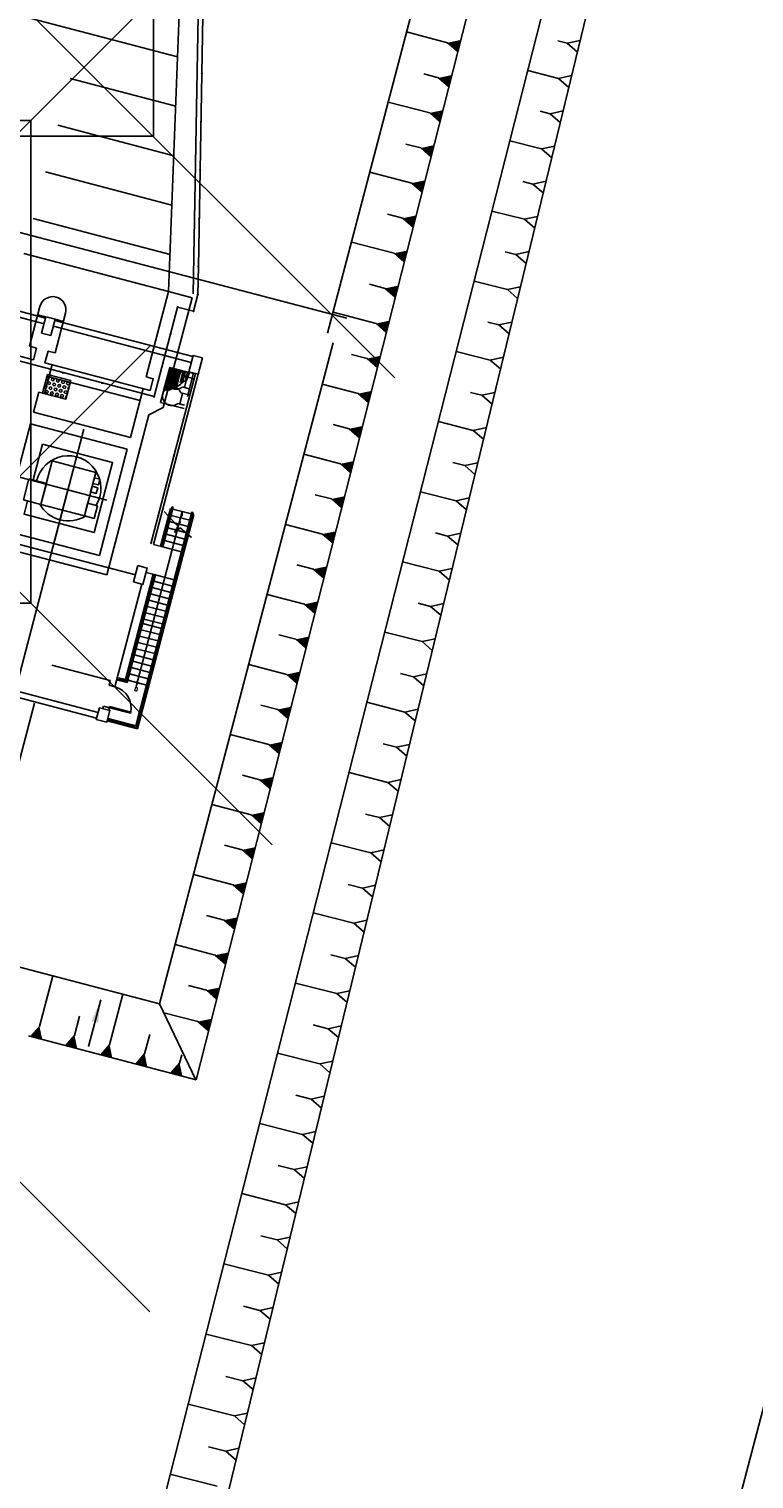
# Model space of a CAD drawing. Extents: x 312047 to 329088, y 8928324 to 8953812.
# Tile 95 of 125: x 319104 to 319134, y 8947034 to 8947094. Entities that reach past the tile are written whole.
import ezdxf

# ---------------------------------------------------------------- set-up
doc = ezdxf.new("R2010")
doc.units = 0
doc.header["$LTSCALE"] = 200
doc.header["$MEASUREMENT"] = 0
doc.header["$PDMODE"] = 67
doc.header["$PDSIZE"] = 20
for name, pattern in [('CLINE', [3, 2.5, -0.25, 0, -0.25]), ('DASHED', [0.75, 0.5, -0.25]), ('HIDDEN', [0.75, 0.5, -0.25]), ('PHANTOM', [2.5, 1.25, -0.25, 0.25, -0.25, 0.25, -0.25])]:
    doc.linetypes.add(name, pattern=pattern)
doc.layers.get('0').update_dxf_attribs({"linetype": 'CONTINUOUS'})
for name, color, linetype in [('$PLN', 7, 'CONTINUOUS'), ('DESC', 3, 'CONTINUOUS'), ('ELEV', 1, 'CONTINUOUS'), ('ESQ', 3, 'CONTINUOUS'), ('ESTRADA', 34, 'CONTINUOUS'), ('HID', 3, 'CONTINUOUS'), ('JC1', 3, 'CONTINUOUS'), ('LIMIT_FX_DOM', 180, 'PHANTOM'), ('MAL', 13, 'CONTINUOUS'), ('MCCAB', 2, 'CONTINUOUS'), ('MCCAB04', 10, 'CONTINUOUS'), ('MCCABT', 2, 'HIDDEN'), ('MEEQX', 8, 'CLINE'), ('MEQ', 15, 'CONTINUOUS'), ('MEQFUT', 8, 'DASHED'), ('MEQX', 15, 'CLINE'), ('MGC', 5, 'PHANTOM'), ('PAR', 5, 'CONTINUOUS'), ('PIS', 2, 'CONTINUOUS'), ('PNTS', 2, 'CONTINUOUS'), ('SIM', 7, 'CONTINUOUS'), ('TALUDES', 7, 'CONTINUOUS'), ('TIC-GERAL', 2, 'CONTINUOUS'), ('TXT02', 7, 'CONTINUOUS')]:
    doc.layers.add(name, color=color, linetype=linetype)
doc.styles.add('60CL', font='SIMPLEX', dxfattribs={"height": 1.5, "bigfont": 'SIMP'})
doc.styles.add('S6', font='SIMPLEX', dxfattribs={"height": 0.003229})

# ---------------------------------------------------------------- blocks, each defined once
blk = doc.blocks.new('POINT')
blk.add_point((0, 0))
at = {"layer": 'DESC', "style": 'S6'}
blk.add_attdef('DESC', (0.119, -0.17), '', height=0.0833, dxfattribs=at)
at = {"layer": 'ELEV', "style": 'S6'}
blk.add_attdef('ELEV', (0.119, -0.04), '', height=0.0833, dxfattribs=at)
at = {"layer": 'PNTS', "style": 'S6'}
blk.add_attdef('POINT', (0.119, 0.085), '', height=0.0833, dxfattribs=at)
blk = doc.blocks.new('*X53')
at = {"color": 0}
for p, q in [((52010, 95389), (52019, 95404)), ((52031, 95209), (52010, 95245)), ((52010, 95172), (52031, 95209)), ((52031, 94992), (52010, 95028)), ((52010, 94956), (52031, 94992)), ((52094, 95317), (52125, 95371)), ((52125, 95263), (52094, 95317)), ((52094, 95100), (52125, 95155)), ((52125, 95046), (52094, 95100)), ((52094, 94884), (52125, 94938)), ((52125, 95371), (52187, 95371)), ((52125, 95263), (52187, 95263)), ((52125, 95155), (52187, 95155)), ((52125, 95046), (52187, 95046)), ((52125, 94938), (52187, 94938)), ((52187, 95263), (52219, 95317)), ((52187, 95046), (52219, 95100)), ((52219, 95317), (52187, 95371)), ((52219, 95100), (52187, 95155)), ((52219, 94884), (52187, 94938)), ((52281, 95209), (52312, 95263)), ((52312, 95155), (52281, 95209)), ((52281, 94992), (52312, 95046)), ((52312, 94938), (52281, 94992)), ((52312, 95371), (52293, 95404)), ((52312, 95371), (52375, 95371)), ((52312, 95263), (52375, 95263)), ((52312, 95155), (52375, 95155)), ((52312, 95046), (52375, 95046)), ((52312, 94938), (52375, 94938)), ((52375, 95371), (52394, 95404)), ((52406, 95209), (52375, 95263)), ((52375, 95155), (52406, 95209)), ((52406, 94992), (52375, 95046)), ((52375, 94938), (52406, 94992)), ((52469, 95317), (52500, 95371)), ((52500, 95263), (52469, 95317)), ((52469, 95100), (52500, 95155)), ((52500, 95046), (52469, 95100)), ((52469, 94884), (52500, 94938)), ((52500, 95371), (52562, 95371)), ((52500, 95263), (52562, 95263)), ((52500, 95155), (52562, 95155)), ((52500, 95046), (52562, 95046)), ((52500, 94938), (52562, 94938)), ((52562, 95263), (52594, 95317)), ((52562, 95046), (52594, 95100)), ((52594, 95317), (52562, 95371)), ((52594, 95100), (52562, 95155)), ((52594, 94884), (52562, 94938)), ((52656, 95209), (52687, 95263)), ((52687, 95155), (52656, 95209)), ((52656, 94992), (52687, 95046)), ((52687, 94938), (52656, 94992)), ((52687, 95371), (52668, 95404)), ((52687, 95371), (52750, 95371)), ((52687, 95263), (52750, 95263)), ((52687, 95155), (52750, 95155)), ((52687, 95046), (52750, 95046)), ((52687, 94938), (52750, 94938)), ((52750, 95371), (52769, 95404)), ((52781, 95209), (52750, 95263)), ((52750, 95155), (52781, 95209)), ((52781, 94992), (52750, 95046)), ((52750, 94938), (52781, 94992)), ((52031, 94776), (52010, 94812)), ((52010, 94739), (52031, 94776)), ((52031, 94559), (52010, 94595)), ((52010, 94523), (52031, 94559)), ((52125, 94830), (52094, 94884)), ((52094, 94667), (52125, 94722)), ((52125, 94613), (52094, 94667)), ((52094, 94451), (52125, 94505)), ((52121, 94404), (52094, 94451)), ((52125, 94830), (52187, 94830)), ((52125, 94722), (52187, 94722)), ((52125, 94613), (52187, 94613)), ((52125, 94505), (52187, 94505)), ((52187, 94830), (52219, 94884)), ((52187, 94613), (52219, 94667)), ((52219, 94667), (52187, 94722)), ((52219, 94451), (52187, 94505)), ((52192, 94404), (52219, 94451)), ((52281, 94776), (52312, 94830)), ((52312, 94722), (52281, 94776)), ((52281, 94559), (52312, 94613)), ((52312, 94505), (52281, 94559)), ((52312, 94830), (52375, 94830)), ((52312, 94722), (52375, 94722)), ((52312, 94613), (52375, 94613)), ((52312, 94505), (52375, 94505)), ((52406, 94776), (52375, 94830)), ((52375, 94722), (52406, 94776)), ((52406, 94559), (52375, 94613)), ((52375, 94505), (52406, 94559)), ((52500, 94830), (52469, 94884)), ((52469, 94667), (52500, 94722)), ((52500, 94613), (52469, 94667)), ((52469, 94451), (52500, 94505)), ((52496, 94404), (52469, 94451)), ((52500, 94830), (52562, 94830)), ((52500, 94722), (52562, 94722)), ((52500, 94613), (52562, 94613)), ((52500, 94505), (52562, 94505)), ((52562, 94830), (52594, 94884)), ((52562, 94613), (52594, 94667)), ((52594, 94667), (52562, 94722)), ((52594, 94451), (52562, 94505)), ((52567, 94404), (52594, 94451)), ((52656, 94776), (52687, 94830)), ((52687, 94722), (52656, 94776)), ((52656, 94559), (52687, 94613)), ((52687, 94505), (52656, 94559)), ((52687, 94830), (52750, 94830)), ((52687, 94722), (52750, 94722)), ((52687, 94613), (52750, 94613)), ((52687, 94505), (52750, 94505)), ((52781, 94776), (52750, 94830)), ((52750, 94722), (52781, 94776)), ((52781, 94559), (52750, 94613)), ((52750, 94505), (52781, 94559))]:
    blk.add_line(p, q, dxfattribs=at)
blk = doc.blocks.new('*X54')
at = {"color": 0}
for p, q in [((46117, 129844), (46337, 129844)), ((46117, 129797), (46397, 129797)), ((46117, 129750), (46457, 129750)), ((46125, 128926), (46125, 129873)), ((46312, 128926), (46312, 129855)), ((46117, 129703), (46518, 129703)), ((46117, 129656), (46574, 129656)), ((46117, 129609), (46623, 129609)), ((46117, 129562), (46672, 129562)), ((46117, 129516), (46721, 129516)), ((46117, 129469), (46755, 129469)), ((46117, 129422), (46783, 129422)), ((46117, 129375), (46811, 129375)), ((46117, 129328), (46854, 129328)), ((46117, 129281), (46926, 129281)), ((46117, 129234), (46936, 129234)), ((46117, 129188), (46940, 129188)), ((46117, 129141), (46945, 129141)), ((46500, 128926), (46500, 129717)), ((46688, 128926), (46688, 129547)), ((46875, 128926), (46875, 129315)), ((46117, 129094), (46949, 129094)), ((46117, 129047), (46953, 129047)), ((46117, 129000), (46957, 129000)), ((46117, 128953), (46961, 128953))]:
    blk.add_line(p, q, dxfattribs=at)
blk = doc.blocks.new('DIMBLK')
at = {"linetype": 'Continuous'}
blk.add_solid([(0, 0), (-1.262, -0.183), (-1.262, 0.19)], dxfattribs=at)
blk = doc.blocks.new('SETA')
blk.add_line((0, -0.527), (0, 0.473))
at = {"color": 2, "xscale": 0.375, "yscale": 0.375, "zscale": 0.375, "rotation": 90}
blk.add_blockref('DIMBLK', (0, 0.473), dxfattribs=at)

msp = doc.modelspace()

# ---------------------------------------------------------------- linework, layer by layer
at = {"layer": '$PLN', "color": 2}
for p, q in [((319108.874, 8947030.432), (319128.506, 8947107.583)), ((319110.823, 8947050.259), (319125.397, 8947107.531)), ((319111.116, 8947105.797), (319110.699, 8947082.818)), ((319109.69, 8947082.91), (319110.657, 8947082.656)), ((319104.999, 8947081.763), (319104.27, 8947081.954)), ((319104.995, 8947081.764), (319105.329, 8947081.676)), ((319078.11, 8947078.788), (319107.128, 8947071.176)), ((319101.989, 8947055.329), (319109.316, 8947053.407)), ((319110.816, 8947050.261), (319109.316, 8947053.407)), ((319103.888, 8947052.078), (319110.823, 8947050.259))]:
    msp.add_line(p, q, dxfattribs=at)
at = {"layer": '$PLN', "color": 2, "linetype": 'Continuous'}
for p, q in [((319123.169, 8947107.494), (319116.267, 8947081.184)), ((319116.499, 8947080.788), (319109.316, 8947053.407))]:
    msp.add_line(p, q, dxfattribs=at)
at = {"layer": '$PLN', "color": 2}
msp.add_lwpolyline([(319130.195, 8947107.621), (319112.185, 8947033.28), (319110.712, 8947027.562)], dxfattribs=at)
at = {"layer": 'ESQ', "color": 2}
for p, q in [((319107.235, 8947065.67), (319107.247, 8947065.719)), ((319107.235, 8947065.67), (319108.105, 8947065.442)), ((319107.247, 8947065.719), (319108.118, 8947065.49)), ((319108.105, 8947065.442), (319108.118, 8947065.49))]:
    msp.add_line(p, q, dxfattribs=at)
msp.add_arc((319107.235, 8947065.67), 0.9, 345.30034, 75.30034, dxfattribs=at)
at = {"layer": 'HID', "color": 2}
for p, q in [((319104.872, 8947075.897), (319104.399, 8947074.096)), ((319106.672, 8947075.424), (319104.872, 8947075.897)), ((319106.672, 8947075.424), (319106.2, 8947073.624)), ((319106.2, 8947073.624), (319104.399, 8947074.096))]:
    msp.add_line(p, q, dxfattribs=at)
for points in [[(319104.465, 8947076.592), (319107.367, 8947075.831), (319106.606, 8947072.929), (319103.704, 8947073.69), (319103.849, 8947074.241)], [(319104.077, 8947075.111), (319104.465, 8947076.592)]]:
    msp.add_lwpolyline(points, dxfattribs=at)
for points in [[(319103.902, 8947075.157), (319104.628, 8947074.967), (319104.399, 8947074.096), (319103.674, 8947074.287)], [(319106.551, 8947074.963), (319106.612, 8947075.197), (319106.847, 8947075.135), (319106.786, 8947074.902)], [(319106.459, 8947074.613), (319106.52, 8947074.846), (319106.755, 8947074.785), (319106.694, 8947074.551)], [(319106.2, 8947073.624), (319106.336, 8947074.146), (319106.742, 8947074.039), (319106.605, 8947073.518)]]:
    msp.add_lwpolyline(points, close=True, dxfattribs=at)
for start, end in [(328.43772, 166.60381), (208.89698, 301.70371)]:
    msp.add_arc((319105.536, 8947074.76), 1.35, start, end, dxfattribs=at)
at = {"layer": 'JC1', "color": 2}
for p, q in [((319104.358, 8947082.293), (319103.927, 8947080.648)), ((319105.422, 8947082.013), (319104.991, 8947080.369))]:
    msp.add_line(p, q, dxfattribs=at)
for points in [[(319103.927, 8947080.648), (319104.217, 8947080.572), (319104.09, 8947080.088), (319102.635, 8947080.47)], [(319108.763, 8947079.379), (319109.054, 8947079.303), (319108.927, 8947078.82), (319104.57, 8947079.963), (319104.697, 8947080.446)], [(319104.697, 8947080.446), (319104.987, 8947080.37)]]:
    msp.add_lwpolyline(points, dxfattribs=at)
msp.add_arc((319104.89, 8947082.153), 0.55, 345.30034, 165.30034, dxfattribs=at)
at = {"layer": 'LIMIT_FX_DOM'}
msp.add_line((319115.431, 8946964.723), (319217.529, 8947353.904), dxfattribs=at)
at = {"layer": 'MAL', "color": 2}
for p, q in [((319103.094, 8947082.211), (319104.595, 8947081.817)), ((319103.031, 8947081.969), (319104.532, 8947081.575)), ((319104.982, 8947081.715), (319110.689, 8947080.218)), ((319104.919, 8947081.474), (319110.626, 8947079.976)), ((319108.579, 8947070.795), (319107.463, 8947066.541)), ((319107.272, 8947066.798), (319104.854, 8947067.432)), ((319106.708, 8947065.24), (319101.098, 8947066.712)), ((319106.772, 8947065.482), (319101.161, 8947066.953)), ((319107.463, 8947066.541), (319107.221, 8947066.604)), ((319106.993, 8947065.734), (319106.967, 8947065.637)), ((319107.235, 8947065.67), (319106.993, 8947065.734)), ((319107.235, 8947065.67), (319107.209, 8947065.574)), ((319107.235, 8947065.67), (319107.209, 8947065.574))]:
    msp.add_line(p, q, dxfattribs=at)
at = {"layer": 'MAL', "color": 2, "linetype": 'Continuous'}
for p, q in [((319107.272, 8947066.798), (319107.221, 8947066.604)), ((319107.552, 8947066.879), (319107.463, 8947066.541)), ((319106.993, 8947065.734), (319106.967, 8947065.637)), ((319107.235, 8947065.67), (319107.209, 8947065.574))]:
    msp.add_line(p, q, dxfattribs=at)
at = {"layer": 'MAL', "color": 2}
msp.add_lwpolyline([(319108.317, 8947071.174), (319102.61, 8947072.671)], dxfattribs=at)
at = {"layer": 'MCCAB', "color": 2}
msp.add_line((319110.911, 8947079.488), (319109.062, 8947072.438), dxfattribs=at)
at = {"layer": 'MCCAB04', "color": 2}
for points in [[(319104.817, 8947081.087), (319104.995, 8947081.764), (319104.608, 8947081.865), (319104.43, 8947081.188)], [(319110.911, 8947079.488), (319111.089, 8947080.165), (319110.702, 8947080.267), (319110.524, 8947079.589)], [(319108.418, 8947071.562), (319108.241, 8947070.885), (319108.627, 8947070.783), (319108.805, 8947071.46)], [(319106.822, 8947065.675), (319106.695, 8947065.191), (319107.131, 8947065.077), (319107.258, 8947065.561)]]:
    msp.add_lwpolyline(points, close=True, dxfattribs=at)
at = {"layer": 'MCCABT', "color": 2}
for p, q in [((319104.864, 8947079.885), (319104.549, 8947078.686)), ((319104.864, 8947079.885), (319104.732, 8947079.384)), ((319104.732, 8947079.384), (319108.507, 8947078.393)), ((319104.089, 8947077.918), (319104.308, 8947078.749)), ((319104.549, 8947078.686), (319104.308, 8947078.749)), ((319108.636, 8947078.896), (319108.104, 8947076.865)), ((319109.465, 8947078.114), (319108.866, 8947077.802)), ((319103.963, 8947077.434), (319102.808, 8947073.033)), ((319103.963, 8947077.434), (319107.977, 8947076.381)), ((319104.089, 8947077.918), (319108.104, 8947076.865)), ((319108.866, 8947077.802), (319107.128, 8947071.176)), ((319107.977, 8947076.381), (319106.822, 8947071.98)), ((319106.822, 8947071.98), (319102.808, 8947073.033))]:
    msp.add_line(p, q, dxfattribs=at)
at = {"layer": 'MEEQX', "color": 2}
for p, q in [((319107.126, 8947074.278), (319079.707, 8947081.471)), ((319106.177, 8947077.206), (319104.962, 8947072.572)), ((319105.536, 8947074.76), (319099.235, 8947050.743))]:
    msp.add_line(p, q, dxfattribs=at)
at = {"layer": 'MEQ', "color": 2}
for p, q in [((319109.355, 8947078.32), (319109.736, 8947079.771)), ((319109.736, 8947079.771), (319110.712, 8947079.515)), ((319110.458, 8947079.375), (319110.344, 8947078.939)), ((319110.718, 8947079.539), (319110.464, 8947078.572)), ((319110.718, 8947079.539), (319110.464, 8947078.572)), ((319110.27, 8947078.695), (319110.156, 8947078.26)), ((319109.355, 8947078.32), (319110.331, 8947078.064))]:
    msp.add_line(p, q, dxfattribs=at)
at = {"layer": 'MEQFUT', "color": 2}
msp.add_line((319104.132, 8947065.864), (319101.3, 8947055.068), dxfattribs=at)
at = {"layer": 'MEQX', "color": 2}
for p, q in [((319110.38, 8947079.395), (319110.652, 8947079.324)), ((319109.571, 8947078.515), (319109.642, 8947078.787)), ((319110.191, 8947078.716), (319110.464, 8947078.645)), ((319110.265, 8947078.96), (319110.538, 8947078.889)), ((319110.077, 8947078.281), (319110.349, 8947078.209))]:
    msp.add_line(p, q, dxfattribs=at)
msp.add_lwpolyline([(319109.736, 8947079.771), (319110.554, 8947079.556), (319110.435, 8947079.224), (319110.318, 8947079.186), (319110.187, 8947079.057), (319109.967, 8947078.935), (319109.7, 8947078.821), (319109.558, 8947078.842), (319109.495, 8947078.854)], close=True, dxfattribs=at)
for centre in [(319110.014, 8947079.259), (319109.826, 8947078.579)]:
    msp.add_arc(centre, 0.39, 20.53476, 310.06593, dxfattribs=at)
at = {"layer": 'MGC', "color": 2}
for p, q in [((319110.92, 8947083.932), (319111.319, 8947105.951)), ((319110.899, 8947082.791), (319110.92, 8947083.932)), ((319110.717, 8947082.098), (319110.899, 8947082.791)), ((319110.06, 8947082.27), (319109.09, 8947078.572)), ((319110.06, 8947082.27), (319110.717, 8947082.098)), ((319109.09, 8947078.572), (319102.584, 8947080.279)), ((319110.806, 8947079.516), (319108.954, 8947072.457))]:
    msp.add_line(p, q, dxfattribs=at)
at = {"layer": 'MGC', "color": 2, "const_width": 0.0445}
for points in [[(319111.043, 8947091.959, 1), (319111.087, 8947091.947, 1)], [(319111.007, 8947089.959, 1), (319111.051, 8947089.947, 1)], [(319110.971, 8947087.959, 1), (319111.015, 8947087.948, 1)], [(319110.934, 8947085.96, 1), (319110.978, 8947085.948, 1)], [(319110.898, 8947083.96, 1), (319110.942, 8947083.948, 1)], [(319110.877, 8947082.797, 1), (319110.921, 8947082.785, 1)], [(319110.038, 8947082.276, 1), (319110.082, 8947082.264, 1)], [(319110.695, 8947082.103, 1), (319110.739, 8947082.092, 1)], [(319109.746, 8947081.164, 1), (319109.79, 8947081.153, 1)], [(319109.43, 8947079.956, 1), (319109.474, 8947079.945, 1)], [(319105.29, 8947079.553, 1), (319105.334, 8947079.541, 1)], [(319106.914, 8947079.127, 1), (319106.958, 8947079.115, 1)], [(319110.703, 8947079.302, 1), (319110.747, 8947079.29, 1)], [(319109.064, 8947078.563, 1), (319109.108, 8947078.551, 1)], [(319110.278, 8947077.607, 1), (319110.322, 8947077.595, 1)], [(319109.891, 8947076.129, 1), (319109.935, 8947076.117, 1)], [(319109.567, 8947074.896, 1), (319109.611, 8947074.885, 1)], [(319109.235, 8947073.628, 1), (319109.279, 8947073.617, 1)], [(319108.946, 8947072.529, 1), (319108.99, 8947072.517, 1)]]:
    msp.add_lwpolyline(points, format="xyb", close=True, dxfattribs=at)
at = {"layer": 'MGC', "color": 2}
msp.add_lwpolyline([(319104.675, 8947079.48), (319105.642, 8947079.226), (319105.439, 8947078.453), (319104.472, 8947078.706)], close=True, dxfattribs=at)
at = {"layer": 'PAR', "color": 2, "linetype": 'Continuous'}
msp.add_line((319107.235, 8947065.67), (319107.209, 8947065.574), dxfattribs=at)
at = {"layer": 'PIS', "color": 2}
for p, q in [((319110.563, 8947105.942), (319109.69, 8947082.91)), ((319110.058, 8947092.635), (319086.188, 8947098.897)), ((319109.981, 8947090.587), (319105.61, 8947091.734)), ((319109.903, 8947088.54), (319105.099, 8947089.8)), ((319109.825, 8947086.493), (319104.588, 8947087.867)), ((319109.748, 8947084.445), (319104.078, 8947085.933)), ((319109.69, 8947082.91), (319103.695, 8947084.483)), ((319109.69, 8947082.91), (319108.763, 8947079.379)), ((319110.657, 8947082.656), (319109.465, 8947078.114)), ((319109.414, 8947081.861), (319108.763, 8947079.379)), ((319109.352, 8947072.362), (319109.763, 8947073.929)), ((319109.811, 8947073.916), (319109.763, 8947073.929)), ((319109.811, 8947073.916), (319109.763, 8947073.929)), ((319110.634, 8947073.701), (319109.86, 8947073.904)), ((319109.674, 8947073.394), (319109.626, 8947073.407)), ((319109.743, 8947073.655), (319109.694, 8947073.668)), ((319110.497, 8947073.178), (319109.723, 8947073.381)), ((319110.565, 8947073.439), (319109.791, 8947073.642)), ((319109.809, 8947070.164), (319110.73, 8947073.675)), ((319110.593, 8947073.153), (319110.545, 8947073.166)), ((319110.662, 8947073.414), (319110.613, 8947073.427)), ((319110.73, 8947073.675), (319110.682, 8947073.688)), ((319110.73, 8947073.675), (319110.682, 8947073.688)), ((319109.469, 8947072.611), (319109.42, 8947072.623)), ((319109.537, 8947072.872), (319109.489, 8947072.884)), ((319110.291, 8947072.395), (319109.517, 8947072.598)), ((319109.606, 8947073.133), (319109.557, 8947073.146)), ((319110.359, 8947072.656), (319109.586, 8947072.859)), ((319110.428, 8947072.917), (319109.654, 8947073.12)), ((319110.456, 8947072.631), (319110.408, 8947072.643)), ((319110.525, 8947072.892), (319110.476, 8947072.904)), ((319109.4, 8947072.349), (319109.062, 8947072.438)), ((319110.222, 8947072.134), (319109.4, 8947072.349)), ((319110.319, 8947072.108), (319110.271, 8947072.121)), ((319110.388, 8947072.369), (319110.339, 8947072.382)), ((319109.096, 8947071.189), (319108.757, 8947071.277)), ((319108.842, 8947070.418), (319109.047, 8947071.201)), ((319109.027, 8947070.927), (319108.979, 8947070.94)), ((319109.849, 8947070.712), (319109.076, 8947070.915)), ((319109.918, 8947070.973), (319109.096, 8947071.189)), ((319110.015, 8947070.948), (319109.966, 8947070.96)), ((319107.903, 8947066.839), (319108.842, 8947070.418)), ((319108.401, 8947064.796), (319109.809, 8947070.164)), ((319108.822, 8947070.144), (319108.773, 8947070.157)), ((319108.822, 8947070.144), (319108.773, 8947070.157)), ((319108.89, 8947070.405), (319108.842, 8947070.418)), ((319108.959, 8947070.666), (319108.91, 8947070.679)), ((319109.712, 8947070.189), (319108.939, 8947070.392)), ((319109.781, 8947070.451), (319109.007, 8947070.654)), ((319109.809, 8947070.164), (319109.761, 8947070.177)), ((319109.878, 8947070.425), (319109.829, 8947070.438)), ((319109.946, 8947070.686), (319109.898, 8947070.699)), ((319108.685, 8947069.622), (319108.636, 8947069.634)), ((319108.753, 8947069.883), (319108.705, 8947069.896)), ((319109.507, 8947069.406), (319108.733, 8947069.609)), ((319109.575, 8947069.667), (319108.802, 8947069.87)), ((319109.644, 8947069.928), (319108.87, 8947070.131)), ((319109.672, 8947069.642), (319109.624, 8947069.654)), ((319109.741, 8947069.903), (319109.692, 8947069.916)), ((319109.741, 8947069.903), (319109.692, 8947069.916)), ((319108.568, 8947069.177), (319108.52, 8947069.189)), ((319108.616, 8947069.361), (319108.568, 8947069.373)), ((319109.39, 8947068.961), (319108.616, 8947069.164)), ((319109.438, 8947069.145), (319108.665, 8947069.348)), ((319109.535, 8947069.119), (319109.487, 8947069.132)), ((319109.604, 8947069.381), (319109.555, 8947069.393)), ((319108.362, 8947068.393), (319108.314, 8947068.406)), ((319108.431, 8947068.654), (319108.383, 8947068.667)), ((319109.185, 8947068.178), (319108.411, 8947068.381)), ((319108.499, 8947068.916), (319108.451, 8947068.928)), ((319109.253, 8947068.439), (319108.479, 8947068.642)), ((319109.322, 8947068.7), (319108.548, 8947068.903)), ((319109.35, 8947068.413), (319109.302, 8947068.426)), ((319109.418, 8947068.674), (319109.37, 8947068.687)), ((319109.487, 8947068.936), (319109.439, 8947068.948)), ((319108.225, 8947067.871), (319108.177, 8947067.884)), ((319108.294, 8947068.132), (319108.246, 8947068.145)), ((319109.048, 8947067.655), (319108.274, 8947067.858)), ((319109.116, 8947067.916), (319108.342, 8947068.119)), ((319109.213, 8947067.891), (319109.164, 8947067.904)), ((319109.281, 8947068.152), (319109.233, 8947068.165)), ((319108.088, 8947067.349), (319108.04, 8947067.361)), ((319108.157, 8947067.61), (319108.109, 8947067.622)), ((319108.911, 8947067.133), (319108.137, 8947067.336)), ((319108.979, 8947067.394), (319108.205, 8947067.597)), ((319109.076, 8947067.369), (319109.027, 8947067.381)), ((319109.144, 8947067.63), (319109.096, 8947067.643)), ((319107.951, 8947066.826), (319107.613, 8947066.915)), ((319107.951, 8947066.826), (319107.806, 8947066.864)), ((319108.02, 8947067.087), (319107.972, 8947067.1)), ((319108.774, 8947066.611), (319108, 8947066.814)), ((319108.842, 8947066.872), (319108.068, 8947067.075)), ((319108.87, 8947066.585), (319108.822, 8947066.598)), ((319108.939, 8947066.846), (319108.89, 8947066.859)), ((319109.007, 8947067.108), (319108.959, 8947067.12)), ((319107.143, 8947065.126), (319108.401, 8947064.796))]:
    msp.add_line(p, q, dxfattribs=at)
at = {"layer": 'SIM', "color": 2}
for p, q in [((319109.4, 8947072.349), (319109.831, 8947073.99)), ((319109.449, 8947072.337), (319109.879, 8947073.978)), ((319109.509, 8947073.796), (319110.032, 8947073.241)), ((319109.687, 8947070.093), (319110.653, 8947073.775)), ((319109.735, 8947070.08), (319110.701, 8947073.762)), ((319109.831, 8947073.99), (319109.879, 8947073.978)), ((319110.653, 8947073.775), (319110.701, 8947073.762)), ((319110.178, 8947073.393), (319109.938, 8947072.93)), ((319110.032, 8947073.241), (319110.178, 8947073.393)), ((319109.938, 8947072.93), (319110.17, 8947073.132)), ((319110.17, 8947073.132), (319110.635, 8947072.724)), ((319108.865, 8947070.308), (319109.096, 8947071.189)), ((319108.913, 8947070.296), (319109.144, 8947071.176)), ((319107.939, 8947066.778), (319108.865, 8947070.308)), ((319107.974, 8947066.717), (319108.913, 8947070.296)), ((319108.329, 8947064.918), (319109.687, 8947070.093)), ((319108.365, 8947064.857), (319109.735, 8947070.08)), ((319107.587, 8947066.818), (319107.974, 8947066.717)), ((319107.6, 8947066.867), (319107.939, 8947066.778)), ((319107.156, 8947065.174), (319108.365, 8947064.857)), ((319107.169, 8947065.222), (319108.329, 8947064.918))]:
    msp.add_line(p, q, dxfattribs=at)
at = {"layer": 'TALUDES'}
for p, q in [((319119.541, 8947093.666), (319121.239, 8947093.22)), ((319121.661, 8947092.85), (319121.239, 8947093.22)), ((319125.799, 8947093.295), (319126.186, 8947093.196)), ((319126.729, 8947093.315), (319126.186, 8947093.196)), ((319126.612, 8947092.829), (319126.186, 8947093.196)), ((319120.257, 8947091.927), (319120.869, 8947091.766)), ((319124.557, 8947092.063), (319125.833, 8947091.738)), ((319126.376, 8947091.857), (319125.833, 8947091.738)), ((319121.291, 8947091.396), (319120.869, 8947091.766)), ((319126.258, 8947091.371), (319125.833, 8947091.738)), ((319118.78, 8947090.764), (319120.5, 8947090.313)), ((319120.921, 8947089.943), (319120.5, 8947090.313)), ((319125.076, 8947090.383), (319125.48, 8947090.281)), ((319126.023, 8947090.399), (319125.48, 8947090.281)), ((319125.905, 8947089.913), (319125.48, 8947090.281)), ((319119.506, 8947089.023), (319120.13, 8947088.859)), ((319120.551, 8947088.489), (319120.13, 8947088.859)), ((319123.817, 8947089.156), (319125.127, 8947088.823)), ((319125.67, 8947088.941), (319125.127, 8947088.823)), ((319125.552, 8947088.455), (319125.127, 8947088.823)), ((319118.019, 8947087.862), (319119.76, 8947087.405)), ((319120.181, 8947087.035), (319119.76, 8947087.405)), ((319124.352, 8947087.472), (319124.773, 8947087.365)), ((319125.317, 8947087.483), (319124.773, 8947087.365)), ((319125.199, 8947086.997), (319124.773, 8947087.365)), ((319118.756, 8947086.118), (319119.39, 8947085.952)), ((319119.812, 8947085.581), (319119.39, 8947085.952)), ((319123.077, 8947086.249), (319124.42, 8947085.907)), ((319124.963, 8947086.025), (319124.42, 8947085.907)), ((319124.846, 8947085.539), (319124.42, 8947085.907)), ((319117.257, 8947084.96), (319119.02, 8947084.498)), ((319119.442, 8947084.128), (319119.02, 8947084.498)), ((319123.629, 8947084.56), (319124.067, 8947084.449)), ((319124.61, 8947084.567), (319124.067, 8947084.449)), ((319124.492, 8947084.081), (319124.067, 8947084.449)), ((319118.005, 8947083.213), (319118.65, 8947083.044)), ((319119.072, 8947082.674), (319118.65, 8947083.044)), ((319122.337, 8947083.341), (319123.714, 8947082.991)), ((319124.257, 8947083.109), (319123.714, 8947082.991)), ((319124.139, 8947082.623), (319123.714, 8947082.991)), ((319116.496, 8947082.058), (319118.28, 8947081.59)), ((319118.702, 8947081.22), (319118.28, 8947081.59)), ((319122.906, 8947081.649), (319123.361, 8947081.533)), ((319123.904, 8947081.651), (319123.361, 8947081.533)), ((319123.786, 8947081.165), (319123.361, 8947081.533)), ((319121.597, 8947080.434), (319123.007, 8947080.075)), ((319117.255, 8947080.309), (319117.91, 8947080.137)), ((319118.332, 8947079.767), (319117.91, 8947080.137)), ((319123.55, 8947080.193), (319123.007, 8947080.075)), ((319123.433, 8947079.707), (319123.007, 8947080.075)), ((319116.049, 8947079.074), (319117.54, 8947078.683)), ((319117.962, 8947078.313), (319117.54, 8947078.683)), ((319122.183, 8947078.737), (319122.654, 8947078.617)), ((319123.197, 8947078.735), (319122.654, 8947078.617)), ((319123.08, 8947078.249), (319122.654, 8947078.617)), ((319116.504, 8947077.404), (319117.17, 8947077.229)), ((319120.858, 8947077.527), (319122.301, 8947077.159)), ((319117.592, 8947076.859), (319117.17, 8947077.229)), ((319122.844, 8947077.278), (319122.301, 8947077.159)), ((319122.726, 8947076.792), (319122.301, 8947077.159)), ((319115.288, 8947076.172), (319116.8, 8947075.776)), ((319117.222, 8947075.405), (319116.8, 8947075.776)), ((319121.46, 8947075.825), (319121.948, 8947075.701)), ((319122.491, 8947075.82), (319121.948, 8947075.701)), ((319122.373, 8947075.334), (319121.948, 8947075.701)), ((319115.754, 8947074.499), (319116.431, 8947074.322)), ((319120.118, 8947074.619), (319121.595, 8947074.243)), ((319122.138, 8947074.362), (319121.595, 8947074.243)), ((319116.852, 8947073.952), (319116.431, 8947074.322)), ((319122.02, 8947073.876), (319121.595, 8947074.243)), ((319114.527, 8947073.27), (319116.061, 8947072.868)), ((319116.482, 8947072.498), (319116.061, 8947072.868)), ((319120.737, 8947072.914), (319121.241, 8947072.785)), ((319121.784, 8947072.904), (319121.241, 8947072.785)), ((319121.667, 8947072.418), (319121.241, 8947072.785)), ((319115.003, 8947071.595), (319115.691, 8947071.414)), ((319116.112, 8947071.044), (319115.691, 8947071.414)), ((319119.378, 8947071.712), (319120.888, 8947071.328)), ((319121.431, 8947071.446), (319120.888, 8947071.328)), ((319121.313, 8947070.96), (319120.888, 8947071.328)), ((319113.766, 8947070.369), (319115.321, 8947069.961)), ((319115.743, 8947069.591), (319115.321, 8947069.961)), ((319120.014, 8947070.002), (319120.535, 8947069.87)), ((319121.078, 8947069.988), (319120.535, 8947069.87)), ((319120.96, 8947069.502), (319120.535, 8947069.87)), ((319114.253, 8947068.69), (319114.951, 8947068.507)), ((319115.373, 8947068.137), (319114.951, 8947068.507)), ((319118.638, 8947068.804), (319120.182, 8947068.412)), ((319120.725, 8947068.53), (319120.182, 8947068.412)), ((319120.607, 8947068.044), (319120.182, 8947068.412)), ((319113.004, 8947067.467), (319114.581, 8947067.053)), ((319115.003, 8947066.683), (319114.581, 8947067.053)), ((319119.291, 8947067.091), (319119.828, 8947066.954)), ((319120.372, 8947067.072), (319119.828, 8947066.954)), ((319120.254, 8947066.586), (319119.828, 8947066.954)), ((319113.502, 8947065.786), (319114.211, 8947065.6)), ((319114.633, 8947065.229), (319114.211, 8947065.6)), ((319117.898, 8947065.897), (319119.475, 8947065.496)), ((319120.018, 8947065.614), (319119.475, 8947065.496)), ((319119.901, 8947065.128), (319119.475, 8947065.496)), ((319112.243, 8947064.565), (319113.841, 8947064.146)), ((319118.568, 8947064.179), (319119.122, 8947064.038)), ((319119.665, 8947064.156), (319119.122, 8947064.038)), ((319114.263, 8947063.776), (319113.841, 8947064.146)), ((319119.547, 8947063.67), (319119.122, 8947064.038)), ((319117.159, 8947062.99), (319118.769, 8947062.58)), ((319112.751, 8947062.881), (319113.471, 8947062.692)), ((319113.893, 8947062.322), (319113.471, 8947062.692)), ((319119.312, 8947062.698), (319118.769, 8947062.58)), ((319119.194, 8947062.212), (319118.769, 8947062.58)), ((319111.482, 8947061.663), (319113.101, 8947061.238)), ((319113.523, 8947060.868), (319113.101, 8947061.238)), ((319117.844, 8947061.267), (319118.416, 8947061.122)), ((319118.959, 8947061.24), (319118.416, 8947061.122)), ((319118.841, 8947060.754), (319118.416, 8947061.122)), ((319112.001, 8947059.976), (319112.731, 8947059.785)), ((319116.419, 8947060.082), (319118.062, 8947059.664)), ((319113.153, 8947059.415), (319112.731, 8947059.785)), ((319118.606, 8947059.782), (319118.062, 8947059.664)), ((319118.488, 8947059.296), (319118.062, 8947059.664)), ((319110.721, 8947058.761), (319112.362, 8947058.331)), ((319112.783, 8947057.961), (319112.362, 8947058.331)), ((319117.121, 8947058.356), (319117.709, 8947058.206)), ((319118.252, 8947058.325), (319117.709, 8947058.206)), ((319118.135, 8947057.839), (319117.709, 8947058.206)), ((319111.25, 8947057.072), (319111.992, 8947056.877)), ((319115.679, 8947057.175), (319117.356, 8947056.748)), ((319112.413, 8947056.507), (319111.992, 8947056.877)), ((319117.899, 8947056.867), (319117.356, 8947056.748)), ((319117.781, 8947056.381), (319117.356, 8947056.748)), ((319109.959, 8947055.86), (319111.622, 8947055.424)), ((319112.043, 8947055.053), (319111.622, 8947055.424)), ((319116.398, 8947055.444), (319117.003, 8947055.29)), ((319117.546, 8947055.409), (319117.003, 8947055.29)), ((319117.428, 8947054.923), (319117.003, 8947055.29)), ((319110.511, 8947054.164), (319111.252, 8947053.97)), ((319111.674, 8947053.6), (319111.252, 8947053.97)), ((319114.939, 8947054.268), (319116.65, 8947053.832)), ((319117.193, 8947053.951), (319116.65, 8947053.832)), ((319117.075, 8947053.465), (319116.65, 8947053.832)), ((319109.49, 8947053.042), (319110.9, 8947052.672)), ((319108.905, 8947052.138), (319108.695, 8947051.334)), ((319111.322, 8947052.302), (319110.9, 8947052.672)), ((319115.675, 8947052.533), (319116.296, 8947052.375)), ((319116.839, 8947052.493), (319116.296, 8947052.375)), ((319116.722, 8947052.007), (319116.296, 8947052.375)), ((319108.326, 8947050.914), (319108.695, 8947051.334)), ((319109.777, 8947050.533), (319110.145, 8947050.953)), ((319110.235, 8947051.295), (319110.145, 8947050.953)), ((319114.199, 8947051.36), (319115.943, 8947050.917)), ((319116.486, 8947051.035), (319115.943, 8947050.917)), ((319116.369, 8947050.549), (319115.943, 8947050.917)), ((319114.952, 8947049.621), (319115.59, 8947049.459)), ((319116.133, 8947049.577), (319115.59, 8947049.459)), ((319116.015, 8947049.091), (319115.59, 8947049.459)), ((319113.46, 8947048.453), (319115.237, 8947048.001)), ((319115.78, 8947048.119), (319115.237, 8947048.001)), ((319115.662, 8947047.633), (319115.237, 8947048.001)), ((319114.229, 8947046.709), (319114.884, 8947046.543)), ((319115.427, 8947046.661), (319114.884, 8947046.543)), ((319115.309, 8947046.175), (319114.884, 8947046.543)), ((319112.72, 8947045.546), (319114.53, 8947045.085)), ((319115.073, 8947045.203), (319114.53, 8947045.085)), ((319114.956, 8947044.717), (319114.53, 8947045.085)), ((319113.506, 8947043.798), (319114.177, 8947043.627)), ((319114.72, 8947043.745), (319114.177, 8947043.627)), ((319114.602, 8947043.259), (319114.177, 8947043.627)), ((319111.98, 8947042.638), (319113.824, 8947042.169)), ((319114.367, 8947042.287), (319113.824, 8947042.169)), ((319114.249, 8947041.801), (319113.824, 8947042.169)), ((319112.783, 8947040.886), (319113.471, 8947040.711)), ((319114.014, 8947040.829), (319113.471, 8947040.711)), ((319113.896, 8947040.343), (319113.471, 8947040.711)), ((319111.24, 8947039.731), (319113.118, 8947039.253)), ((319113.661, 8947039.372), (319113.118, 8947039.253)), ((319113.543, 8947038.886), (319113.118, 8947039.253)), ((319112.06, 8947037.975), (319112.764, 8947037.795)), ((319113.307, 8947037.914), (319112.764, 8947037.795)), ((319113.19, 8947037.428), (319112.764, 8947037.795)), ((319110.5, 8947036.824), (319112.411, 8947036.337)), ((319112.954, 8947036.456), (319112.411, 8947036.337)), ((319112.836, 8947035.97), (319112.411, 8947036.337)), ((319111.336, 8947035.063), (319112.058, 8947034.879)), ((319112.601, 8947034.998), (319112.058, 8947034.879)), ((319112.483, 8947034.512), (319112.058, 8947034.879)), ((319109.794, 8947033.908), (319111.705, 8947033.422))]:
    msp.add_line(p, q, dxfattribs=at)
at = {"layer": 'TALUDES', "color": 2}
for p, q in [((319104.89, 8947054.568), (319104.342, 8947052.476)), ((319107.792, 8947053.806), (319107.244, 8947051.715)), ((319106.004, 8947052.899), (319105.793, 8947052.095)), ((319103.973, 8947052.056), (319104.342, 8947052.476)), ((319105.424, 8947051.675), (319105.793, 8947052.095)), ((319106.875, 8947051.295), (319107.244, 8947051.715))]:
    msp.add_line(p, q, dxfattribs=at)
at = {"layer": 'TALUDES'}
for points in [[(319121.784, 8947093.335), (319121.661, 8947092.85), (319121.239, 8947093.22)], [(319121.415, 8947091.881), (319121.291, 8947091.396), (319120.869, 8947091.766)], [(319121.045, 8947090.427), (319120.921, 8947089.943), (319120.5, 8947090.313)], [(319120.675, 8947088.974), (319120.551, 8947088.489), (319120.13, 8947088.859)], [(319120.305, 8947087.52), (319120.181, 8947087.035), (319119.76, 8947087.405)], [(319119.935, 8947086.066), (319119.812, 8947085.581), (319119.39, 8947085.952)], [(319119.565, 8947084.612), (319119.442, 8947084.128), (319119.02, 8947084.498)], [(319119.195, 8947083.159), (319119.072, 8947082.674), (319118.65, 8947083.044)], [(319118.825, 8947081.705), (319118.702, 8947081.22), (319118.28, 8947081.59)], [(319118.455, 8947080.251), (319118.332, 8947079.767), (319117.91, 8947080.137)], [(319118.085, 8947078.797), (319117.962, 8947078.313), (319117.54, 8947078.683)], [(319117.715, 8947077.344), (319117.592, 8947076.859), (319117.17, 8947077.229)], [(319117.346, 8947075.89), (319117.222, 8947075.405), (319116.8, 8947075.776)], [(319116.976, 8947074.436), (319116.852, 8947073.952), (319116.431, 8947074.322)], [(319116.606, 8947072.983), (319116.482, 8947072.498), (319116.061, 8947072.868)], [(319116.236, 8947071.529), (319116.112, 8947071.044), (319115.691, 8947071.414)], [(319115.866, 8947070.075), (319115.743, 8947069.591), (319115.321, 8947069.961)], [(319115.496, 8947068.621), (319115.373, 8947068.137), (319114.951, 8947068.507)], [(319115.126, 8947067.168), (319115.003, 8947066.683), (319114.581, 8947067.053)], [(319114.756, 8947065.714), (319114.633, 8947065.229), (319114.211, 8947065.6)], [(319114.386, 8947064.26), (319114.263, 8947063.776), (319113.841, 8947064.146)], [(319114.016, 8947062.807), (319113.893, 8947062.322), (319113.471, 8947062.692)], [(319113.646, 8947061.353), (319113.523, 8947060.868), (319113.101, 8947061.238)], [(319113.276, 8947059.899), (319113.153, 8947059.415), (319112.731, 8947059.785)], [(319112.907, 8947058.445), (319112.783, 8947057.961), (319112.362, 8947058.331)], [(319112.537, 8947056.992), (319112.413, 8947056.507), (319111.992, 8947056.877)], [(319112.167, 8947055.538), (319112.043, 8947055.053), (319111.622, 8947055.424)], [(319111.797, 8947054.084), (319111.674, 8947053.6), (319111.252, 8947053.97)], [(319111.445, 8947052.786), (319111.322, 8947052.302), (319110.9, 8947052.672)], [(319108.809, 8947050.787), (319108.326, 8947050.914), (319108.695, 8947051.334)], [(319110.26, 8947050.406), (319109.777, 8947050.533), (319110.145, 8947050.953)]]:
    msp.add_solid(points, dxfattribs=at)
at = {"layer": 'TALUDES', "color": 2}
for points in [[(319104.457, 8947051.929), (319103.973, 8947052.056), (319104.342, 8947052.476)], [(319105.908, 8947051.548), (319105.424, 8947051.675), (319105.793, 8947052.095)], [(319107.359, 8947051.168), (319106.875, 8947051.295), (319107.244, 8947051.715)]]:
    msp.add_solid(points, dxfattribs=at)
at = {"layer": 'TIC-GERAL'}
msp.add_line((319074.752, 8947092.909), (319117.071, 8947081.808), dxfattribs=at)
at = {"layer": 'TXT02', "color": 2}
for p, q in [((319108.343, 8947066.548), (319110.247, 8947073.802)), ((319110.247, 8947073.802), (319110.252, 8947073.613)), ((319110.252, 8947073.613), (319110.181, 8947073.631))]:
    msp.add_line(p, q, dxfattribs=at)
msp.add_circle((319108.387, 8947066.712), 0.0352, dxfattribs=at)

# ---------------------------------------------------------------- block references
at = {"layer": '$PLN', "color": 2, "xscale": 2.00000000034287, "yscale": 2, "zscale": 2, "rotation": 345.3003098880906}
msp.add_blockref('SETA', (319106.635, 8947052.655), dxfattribs=at)
at = {"layer": 'ESTRADA', "color": 2}
ref = msp.add_blockref('POINT', (319099.056, 8947099.344), dxfattribs=dict(at, xscale=3.59999999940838, yscale=3.599999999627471, zscale=3.6, rotation=339.7306819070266))
ref.add_attrib('ELEV', '383.025', (319099.408, 8947099.059), dxfattribs={"layer": 'ELEV', "color": 13, "height": 1.5, "rotation": 339.73068, "style": 'S6'})
ref.add_attrib('POINT', '11', (319099.565, 8947099.484), dxfattribs={"layer": 'PNTS', "height": 0.3, "rotation": 339.73068, "style": 'S6'})
ref.add_attrib('DESC', 'S9', (319099.246, 8947098.622), dxfattribs={"layer": 'DESC', "height": 0.3, "rotation": 339.73068, "style": 'S6'})
ref = msp.add_blockref('POINT', (319093.981, 8947079.998), dxfattribs=dict(at, xscale=3.59999999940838, yscale=3.599999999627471, zscale=3.6, rotation=339.7306819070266))
ref.add_attrib('ELEV', '383.559', (319094.333, 8947079.714), dxfattribs={"layer": 'ELEV', "color": 13, "height": 1.5, "rotation": 339.73068, "style": 'S6'})
ref.add_attrib('POINT', '12', (319094.489, 8947080.138), dxfattribs={"layer": 'PNTS', "height": 0.3, "rotation": 339.73068, "style": 'S6'})
ref.add_attrib('DESC', 'S10', (319094.171, 8947079.276), dxfattribs={"layer": 'DESC', "height": 0.3, "rotation": 339.73068, "style": 'S6'})
ref = msp.add_blockref('POINT', (319088.906, 8947060.652), dxfattribs=dict(at, xscale=3.59999999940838, yscale=3.599999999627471, zscale=3.6, rotation=339.7306819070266))
ref.add_attrib('ELEV', '383.900', (319089.257, 8947060.368), dxfattribs={"layer": 'ELEV', "color": 13, "height": 1.5, "rotation": 339.73068, "style": 'S6'})
ref.add_attrib('POINT', '13', (319089.414, 8947060.793), dxfattribs={"layer": 'PNTS', "height": 0.3, "rotation": 339.73068, "style": 'S6'})
ref.add_attrib('DESC', 'S11', (319089.096, 8947059.931), dxfattribs={"layer": 'DESC', "height": 0.3, "rotation": 339.73068, "style": 'S6'})
at = {"layer": 'MAL', "color": 2, "xscale": 0.001000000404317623, "yscale": 0.001000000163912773, "zscale": 0.001, "rotation": 255.3003656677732}
msp.add_blockref('*X53', (319026.559, 8947153.743), dxfattribs=at)
at = {"layer": 'MEQX', "color": 2, "xscale": -0.001000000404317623, "yscale": 0.001000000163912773, "zscale": 0.001, "rotation": 165.3003656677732}
msp.add_blockref('*X54', (319097.843, 8947216.179), dxfattribs=at)

# ---------------------------------------------------------------- texts
at = {"layer": 'TXT02', "color": 2, "style": '60CL', "text_generation_flag": 2}
msp.add_text('D', height=0.15, rotation=165.30034, dxfattribs=at).set_placement((319108.304, 8947066.532))

doc.saveas('drawing.dxf')
